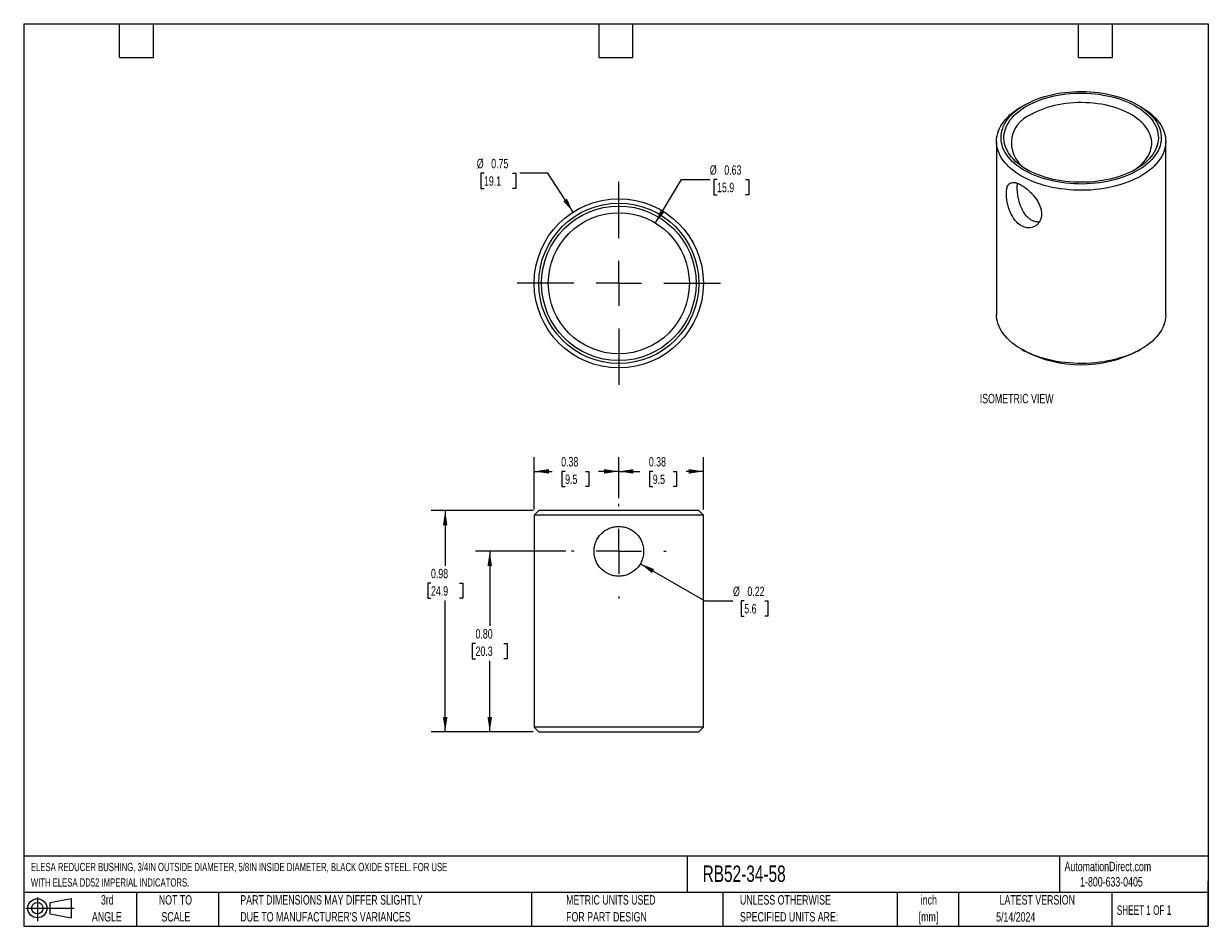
# Model space of a CAD drawing. Header units: inches. Extents: x 0.2 to 10.8, y 0.2 to 8.2.
import ezdxf

# ---------------------------------------------------------------- set-up
doc = ezdxf.new("R2010")
doc.units = ezdxf.units.IN
doc.header["$MEASUREMENT"] = 0
doc.linetypes.add('CENTERX2', pattern=[0.8, 0.5, -0.1, 0.1, -0.1])
doc.layers.add('CENTER', color=40, linetype='CENTERX2')
doc.layers.add('DIMENSIONS', color=140, linetype='Continuous', lineweight=25)
doc.layers.add('TEXT', color=140, linetype='Continuous', lineweight=25)
doc.styles.add('SLDTEXTSTYLE0', font='TXT', dxfattribs={"width": 0.7})
doc.styles.add('SLDTEXTSTYLE1', font='TXT', dxfattribs={"width": 0.65})
doc.dimstyles.new('SLDDIMSTYLE0', dxfattribs={"dimtxt": 0.084961, "dimasz": 0.13, "dimexe": 0, "dimexo": 0.0625, "dimgap": 0.02124, "dimtad": 0, "dimtih": 1, "dimtoh": 1, "dimlfac": 0.5, "dimrnd": 1e-09, "dimdsep": 46, "dimtxsty": 'SLDTEXTSTYLE0', "dimsah": 1, "dimcen": 0, "dimadec": 0, "dimazin": 2, "dimtfac": 1, "dimtofl": 0, "dimtmove": 0, "dimatfit": 3, "dimfxl": 0, "dimfrac": 2, "dimtolj": 1, "dimtzin": 12, "dimarcsym": 0})
doc.dimstyles.new('SLDDIMSTYLE1', dxfattribs={"dimtxt": 0.084961, "dimasz": 0.13, "dimexe": 0, "dimexo": 0.0625, "dimgap": 0.02124, "dimtad": 0, "dimtih": 1, "dimtoh": 1, "dimlfac": 0.5, "dimrnd": 1e-09, "dimdsep": 46, "dimtxsty": 'SLDTEXTSTYLE0', "dimsah": 1, "dimcen": 0.09, "dimadec": 0, "dimazin": 2, "dimtfac": 1, "dimtofl": 0, "dimtmove": 0, "dimatfit": 3, "dimfxl": 0, "dimfrac": 2, "dimtolj": 1, "dimtzin": 12, "dimarcsym": 0})
doc.dimstyles.new('SLDDIMSTYLE2', dxfattribs={"dimtxt": 0.084961, "dimasz": 0.13, "dimexe": 0, "dimexo": 0.0625, "dimgap": 0.02124, "dimtad": 0, "dimtih": 1, "dimtoh": 1, "dimlfac": 0.5, "dimrnd": 1e-09, "dimzin": 0, "dimdsep": 46, "dimtxsty": 'SLDTEXTSTYLE0', "dimsah": 1, "dimcen": 0.09, "dimadec": 0, "dimazin": 0, "dimtfac": 1, "dimtofl": 0, "dimtmove": 0, "dimatfit": 3, "dimfxl": 0, "dimfrac": 2, "dimtolj": 1, "dimtzin": 12, "dimarcsym": 0})

# ---------------------------------------------------------------- blocks, each defined once
blk = doc.blocks.new('Block11')
at = {"color": 7, "linetype": 'Continuous', "lineweight": 18}
for p, q in [((0, 0.113), (0.428, 0.113)), ((0.102, 0.209), (0.102, 0)), ((0.216, 0.164), (0.401, 0.198)), ((0.216, 0.063), (0.216, 0.164)), ((0.401, 0.198), (0.401, 0.029)), ((0.216, 0.063), (0.401, 0.029))]:
    blk.add_line(p, q, dxfattribs=at)
for radius in [0.0846, 0.0506]:
    blk.add_circle((0.102, 0.113), radius, dxfattribs=at)
blk = doc.blocks.new('Block12')
at = {"color": 7, "linetype": 'Continuous'}
blk.add_blockref('Block11', (0, 0), dxfattribs=at)
blk = doc.blocks.new('_D')
at = {"layer": 'DIMENSIONS'}
for p, q in [((5.716, 3.464), (6.287, 3.134)), ((6.287, 3.134), (6.537, 3.134)), ((6.637, 3.134), (6.608, 3.134)), ((6.608, 3.134), (6.608, 2.999)), ((6.818, 3.134), (6.847, 3.134)), ((6.847, 3.134), (6.847, 2.999)), ((6.608, 2.999), (6.637, 2.999)), ((6.847, 2.999), (6.818, 2.999))]:
    blk.add_line(p, q, dxfattribs=at)
blk.add_solid([(5.716, 3.464), (5.818, 3.381), (5.838, 3.416)], dxfattribs=at)
at = {"layer": 'DIMENSIONS', "char_height": 0.0833, "attachment_point": 1, "style": 'SLDTEXTSTYLE0'}
for s, insert in [('%%c', (6.537, 3.26)), ('0.22', (6.665, 3.26)), ('5.6', (6.637, 3.106))]:
    blk.add_mtext(s, dxfattribs=dict(at, insert=insert))
blk = doc.blocks.new('_D_1')
at = {"layer": 'DIMENSIONS'}
for p, q in [((5.525, 4.044), (5.525, 4.407)), ((6.275, 3.944), (6.275, 4.407)), ((5.525, 4.282), (5.711, 4.282)), ((5.826, 4.282), (5.797, 4.282)), ((5.797, 4.282), (5.797, 4.147)), ((6.008, 4.282), (6.036, 4.282)), ((6.036, 4.282), (6.036, 4.147)), ((6.275, 4.282), (6.123, 4.282)), ((5.797, 4.147), (5.826, 4.147)), ((6.036, 4.147), (6.008, 4.147))]:
    blk.add_line(p, q, dxfattribs=at)
for points in [[(5.525, 4.282), (5.655, 4.262), (5.655, 4.302)], [(6.275, 4.282), (6.145, 4.302), (6.145, 4.262)]]:
    blk.add_solid(points, dxfattribs=at)
at = {"layer": 'DIMENSIONS', "char_height": 0.0833, "attachment_point": 1, "style": 'SLDTEXTSTYLE0'}
for s, insert in [('0.38', (5.791, 4.409)), ('9.5', (5.826, 4.254))]:
    blk.add_mtext(s, dxfattribs=dict(at, insert=insert))
blk = doc.blocks.new('_D_2')
at = {"layer": 'DIMENSIONS'}
for p, q in [((4.775, 3.944), (4.775, 4.407)), ((5.525, 4.044), (5.525, 4.407)), ((4.775, 4.282), (4.934, 4.282)), ((5.049, 4.282), (5.021, 4.282)), ((5.021, 4.282), (5.021, 4.147)), ((5.231, 4.282), (5.26, 4.282)), ((5.26, 4.282), (5.26, 4.147)), ((5.525, 4.282), (5.346, 4.282)), ((5.021, 4.147), (5.049, 4.147)), ((5.26, 4.147), (5.231, 4.147))]:
    blk.add_line(p, q, dxfattribs=at)
for points in [[(4.775, 4.282), (4.905, 4.262), (4.905, 4.302)], [(5.525, 4.282), (5.395, 4.302), (5.395, 4.262)]]:
    blk.add_solid(points, dxfattribs=at)
at = {"layer": 'DIMENSIONS', "char_height": 0.0833, "attachment_point": 1, "style": 'SLDTEXTSTYLE0'}
for s, insert in [('0.38', (5.014, 4.409)), ('9.5', (5.049, 4.254))]:
    blk.add_mtext(s, dxfattribs=dict(at, insert=insert))
blk = doc.blocks.new('_D_3')
at = {"layer": 'DIMENSIONS'}
for p, q in [((5.055, 3.574), (4.256, 3.574)), ((4.381, 3.574), (4.381, 2.912)), ((4.255, 2.758), (4.226, 2.758)), ((4.226, 2.758), (4.226, 2.622)), ((4.507, 2.758), (4.536, 2.758)), ((4.536, 2.758), (4.536, 2.622)), ((4.226, 2.622), (4.255, 2.622)), ((4.381, 1.974), (4.381, 2.603)), ((4.536, 2.622), (4.507, 2.622)), ((4.765, 1.974), (4.256, 1.974))]:
    blk.add_line(p, q, dxfattribs=at)
for points in [[(4.381, 3.574), (4.361, 3.444), (4.401, 3.444)], [(4.381, 1.974), (4.401, 2.104), (4.361, 2.104)]]:
    blk.add_solid(points, dxfattribs=at)
at = {"layer": 'DIMENSIONS', "char_height": 0.0833, "attachment_point": 1, "style": 'SLDTEXTSTYLE0'}
for s, insert in [('0.80', (4.255, 2.884)), ('20.3', (4.255, 2.73))]:
    blk.add_mtext(s, dxfattribs=dict(at, insert=insert))
blk = doc.blocks.new('_D_4')
at = {"layer": 'DIMENSIONS'}
for p, q in [((4.765, 3.934), (3.861, 3.934)), ((3.986, 3.934), (3.986, 3.446)), ((3.86, 3.292), (3.831, 3.292)), ((3.831, 3.292), (3.831, 3.157)), ((4.112, 3.292), (4.141, 3.292)), ((4.141, 3.292), (4.141, 3.157)), ((3.831, 3.157), (3.86, 3.157)), ((4.141, 3.157), (4.112, 3.157)), ((3.986, 1.974), (3.986, 3.138)), ((4.765, 1.974), (3.861, 1.974))]:
    blk.add_line(p, q, dxfattribs=at)
for points in [[(3.986, 3.934), (3.966, 3.804), (4.006, 3.804)], [(3.986, 1.974), (4.006, 2.104), (3.966, 2.104)]]:
    blk.add_solid(points, dxfattribs=at)
at = {"layer": 'DIMENSIONS', "char_height": 0.0833, "attachment_point": 1, "style": 'SLDTEXTSTYLE0'}
for s, insert in [('0.98', (3.86, 3.418)), ('24.9', (3.86, 3.264))]:
    blk.add_mtext(s, dxfattribs=dict(at, insert=insert))
blk = doc.blocks.new('SW_CENTERMARKSYMBOL_0')
at = {"layer": 'CENTER', "color": 0}
for p, q in [((0, 0.4), (0, 0.42)), ((0, 0), (0, 0.2)), ((-0.4, 0), (-0.42, 0)), ((0, 0), (-0.2, 0)), ((0, 0), (0, -0.2)), ((0, 0), (0.2, 0)), ((0.4, 0), (0.42, 0)), ((0, -0.4), (0, -0.42))]:
    blk.add_line(p, q, dxfattribs=at)
blk = doc.blocks.new('_D_5')
at = {"layer": 'DIMENSIONS'}
for p, q in [((4.33, 6.925), (4.302, 6.925)), ((4.302, 6.925), (4.302, 6.79)), ((4.583, 6.925), (4.611, 6.925)), ((4.611, 6.925), (4.611, 6.79)), ((4.897, 6.925), (4.647, 6.925)), ((5.119, 6.58), (4.897, 6.925)), ((4.302, 6.79), (4.33, 6.79)), ((4.611, 6.79), (4.583, 6.79))]:
    blk.add_line(p, q, dxfattribs=at)
blk.add_solid([(5.119, 6.58), (5.065, 6.7), (5.032, 6.678)], dxfattribs=at)
at = {"layer": 'DIMENSIONS', "char_height": 0.0833, "attachment_point": 1, "style": 'SLDTEXTSTYLE0'}
for s, insert in [('%%c', (4.266, 7.052)), ('0.75', (4.394, 7.052)), ('19.1', (4.33, 6.897))]:
    blk.add_mtext(s, dxfattribs=dict(at, insert=insert))
blk = doc.blocks.new('_D_6')
at = {"layer": 'DIMENSIONS'}
for p, q in [((5.849, 6.484), (6.082, 6.868)), ((6.082, 6.868), (6.332, 6.868)), ((6.396, 6.868), (6.368, 6.868)), ((6.368, 6.868), (6.368, 6.733)), ((6.649, 6.868), (6.677, 6.868)), ((6.677, 6.868), (6.677, 6.733)), ((6.368, 6.733), (6.396, 6.733)), ((6.677, 6.733), (6.649, 6.733))]:
    blk.add_line(p, q, dxfattribs=at)
blk.add_solid([(5.849, 6.484), (5.933, 6.584), (5.899, 6.605)], dxfattribs=at)
at = {"layer": 'DIMENSIONS', "char_height": 0.0833, "attachment_point": 1, "style": 'SLDTEXTSTYLE0'}
for s, insert in [('%%c', (6.332, 6.995)), ('0.63', (6.46, 6.995)), ('15.9', (6.396, 6.84))]:
    blk.add_mtext(s, dxfattribs=dict(at, insert=insert))
blk = doc.blocks.new('SW_CENTERMARKSYMBOL_1')
at = {"layer": 'CENTER', "color": 0}
for p, q in [((0, 0.4), (0, 0.95)), ((0, 0), (0, 0.2)), ((-0.4, 0), (-0.95, 0)), ((0, 0), (-0.2, 0)), ((0, 0), (0, -0.2)), ((0, 0), (0.2, 0)), ((0.4, 0), (0.95, 0)), ((0, -0.4), (0, -0.95))]:
    blk.add_line(p, q, dxfattribs=at)

msp = doc.modelspace()

# ---------------------------------------------------------------- linework, layer by layer
for p, q in [((9.121, 7.529), (9.093, 7.513)), ((10.153, 7.513), (10.125, 7.529)), ((8.873, 7.207), (8.873, 5.671)), ((10.373, 5.671), (10.373, 7.207)), ((9.093, 5.365), (9.121, 5.349)), ((10.125, 5.349), (10.153, 5.365)), ((4.815, 3.934), (4.775, 3.894)), ((4.775, 3.894), (4.775, 2.014)), ((6.275, 3.894), (4.775, 3.894)), ((6.235, 3.934), (4.815, 3.934)), ((6.275, 3.894), (6.235, 3.934)), ((6.275, 2.014), (6.275, 3.894)), ((4.775, 2.014), (4.815, 1.974)), ((6.275, 2.014), (4.775, 2.014)), ((6.235, 1.974), (6.275, 2.014)), ((4.815, 1.974), (6.235, 1.974))]:
    msp.add_line(p, q)
at = {"flags": 128}
for points in [[(9.121, 7.529), (9.148, 7.544), (9.177, 7.558), (9.206, 7.571), (9.237, 7.583), (9.269, 7.595), (9.302, 7.605), (9.336, 7.614), (9.371, 7.622), (9.406, 7.63), (9.442, 7.636), (9.479, 7.641), (9.516, 7.644), (9.553, 7.647), (9.59, 7.649), (9.628, 7.649), (9.665, 7.648), (9.702, 7.647), (9.74, 7.644), (9.776, 7.639), (9.813, 7.634), (9.849, 7.628), (9.884, 7.62), (9.918, 7.612), (9.952, 7.602), (9.985, 7.592), (10.016, 7.58), (10.047, 7.568), (10.077, 7.555), (10.105, 7.54), (10.132, 7.525), (10.157, 7.509), (10.181, 7.493), (10.203, 7.475), (10.224, 7.457), (10.243, 7.439), (10.261, 7.419), (10.276, 7.4), (10.29, 7.38), (10.302, 7.359), (10.312, 7.338), (10.32, 7.317), (10.326, 7.296), (10.33, 7.274), (10.333, 7.253), (10.333, 7.231), (10.331, 7.209), (10.327, 7.188), (10.322, 7.167), (10.314, 7.145), (10.305, 7.124), (10.293, 7.104), (10.28, 7.084), (10.265, 7.064), (10.248, 7.045), (10.229, 7.026), (10.209, 7.008), (10.187, 6.99), (10.163, 6.973), (10.138, 6.957), (10.112, 6.942), (10.084, 6.927), (10.055, 6.914), (10.024, 6.901), (9.993, 6.889), (9.96, 6.879), (9.927, 6.869), (9.892, 6.86), (9.857, 6.852), (9.822, 6.846), (9.785, 6.84), (9.749, 6.836), (9.712, 6.833), (9.674, 6.83), (9.637, 6.829), (9.599, 6.83), (9.562, 6.831), (9.525, 6.833), (9.488, 6.837), (9.451, 6.842), (9.415, 6.847), (9.38, 6.854), (9.345, 6.862), (9.311, 6.871), (9.277, 6.881), (9.245, 6.892), (9.214, 6.904), (9.184, 6.917), (9.155, 6.931), (9.128, 6.946), (9.101, 6.961), (9.077, 6.977), (9.054, 6.994), (9.032, 7.012), (9.012, 7.03), (8.994, 7.049), (8.977, 7.069), (8.963, 7.089), (8.95, 7.109), (8.939, 7.13), (8.93, 7.151), (8.923, 7.172), (8.917, 7.193), (8.914, 7.215), (8.913, 7.237), (8.914, 7.258), (8.916, 7.28), (8.921, 7.301), (8.928, 7.322), (8.936, 7.344), (8.947, 7.364), (8.959, 7.385), (8.973, 7.405), (8.989, 7.424), (9.007, 7.443), (9.027, 7.462), (9.048, 7.48), (9.071, 7.497), (9.095, 7.513), (9.121, 7.529)], [(9.139, 7.519), (9.165, 7.533), (9.193, 7.547), (9.223, 7.56), (9.253, 7.572), (9.284, 7.583), (9.317, 7.593), (9.35, 7.602), (9.384, 7.61), (9.419, 7.617), (9.455, 7.623), (9.49, 7.627), (9.527, 7.631), (9.563, 7.633), (9.6, 7.634), (9.637, 7.635), (9.673, 7.634), (9.71, 7.631), (9.746, 7.628), (9.782, 7.624), (9.818, 7.618), (9.853, 7.612), (9.887, 7.604), (9.921, 7.595), (9.953, 7.586), (9.985, 7.575), (10.016, 7.563), (10.045, 7.551), (10.074, 7.537), (10.101, 7.523), (10.126, 7.507), (10.151, 7.491), (10.173, 7.475), (10.194, 7.457), (10.214, 7.439), (10.232, 7.421), (10.248, 7.402), (10.262, 7.382), (10.274, 7.362), (10.285, 7.342), (10.293, 7.321), (10.3, 7.3), (10.304, 7.279), (10.307, 7.258), (10.308, 7.237), (10.307, 7.215), (10.303, 7.194), (10.298, 7.173), (10.291, 7.152), (10.282, 7.132), (10.271, 7.111), (10.258, 7.092), (10.244, 7.072), (10.227, 7.053), (10.209, 7.035), (10.189, 7.017), (10.168, 7), (10.145, 6.983), (10.12, 6.967), (10.094, 6.952), (10.067, 6.938), (10.038, 6.925), (10.008, 6.912), (9.977, 6.901), (9.945, 6.89), (9.912, 6.881), (9.879, 6.872), (9.844, 6.865), (9.809, 6.859), (9.773, 6.853), (9.737, 6.849), (9.701, 6.846), (9.664, 6.844), (9.628, 6.844), (9.591, 6.844), (9.554, 6.846), (9.518, 6.848), (9.481, 6.852), (9.446, 6.857), (9.41, 6.863), (9.376, 6.87), (9.342, 6.879), (9.309, 6.888), (9.276, 6.898), (9.245, 6.909), (9.215, 6.921), (9.186, 6.935), (9.158, 6.949), (9.132, 6.963), (9.107, 6.979), (9.084, 6.995), (9.062, 7.012), (9.042, 7.03), (9.023, 7.048), (9.006, 7.067), (8.991, 7.087), (8.978, 7.106), (8.966, 7.127), (8.957, 7.147), (8.949, 7.168), (8.943, 7.189), (8.94, 7.21), (8.938, 7.231), (8.938, 7.252), (8.941, 7.274), (8.945, 7.295), (8.951, 7.316), (8.959, 7.336), (8.969, 7.357), (8.981, 7.377), (8.995, 7.397), (9.01, 7.416), (9.027, 7.435), (9.046, 7.453), (9.067, 7.47), (9.089, 7.487), (9.113, 7.503), (9.139, 7.519)], [(10.153, 7.513), (10.167, 7.505), (10.193, 7.488), (10.217, 7.471), (10.24, 7.453), (10.261, 7.434), (10.28, 7.415), (10.298, 7.395), (10.314, 7.375), (10.328, 7.354), (10.34, 7.333), (10.351, 7.311), (10.359, 7.29), (10.365, 7.268), (10.37, 7.246), (10.372, 7.223), (10.373, 7.201), (10.371, 7.179), (10.368, 7.156), (10.362, 7.134), (10.355, 7.113), (10.346, 7.091), (10.334, 7.07), (10.321, 7.049), (10.306, 7.028), (10.289, 7.008), (10.271, 6.988), (10.251, 6.97), (10.229, 6.951), (10.205, 6.934), (10.18, 6.917), (10.153, 6.9), (10.125, 6.885), (10.096, 6.871), (10.065, 6.857), (10.034, 6.844), (10.001, 6.833), (9.967, 6.822), (9.932, 6.812), (9.897, 6.803), (9.86, 6.796), (9.823, 6.789), (9.786, 6.784), (9.748, 6.78), (9.71, 6.776), (9.671, 6.774), (9.633, 6.774), (9.594, 6.774), (9.555, 6.775), (9.517, 6.778), (9.479, 6.782), (9.441, 6.786), (9.404, 6.792), (9.367, 6.799), (9.331, 6.808), (9.296, 6.817), (9.262, 6.827), (9.229, 6.838), (9.196, 6.85), (9.165, 6.864), (9.135, 6.878), (9.106, 6.893), (9.079, 6.908), (9.053, 6.925), (9.029, 6.942), (9.006, 6.96), (8.985, 6.979), (8.966, 6.998), (8.948, 7.018), (8.932, 7.038), (8.918, 7.059), (8.906, 7.08), (8.895, 7.102), (8.887, 7.123), (8.88, 7.145), (8.876, 7.168), (8.873, 7.19), (8.873, 7.212), (8.874, 7.234), (8.878, 7.257), (8.883, 7.279), (8.891, 7.301), (8.9, 7.322), (8.911, 7.344), (8.925, 7.364), (8.94, 7.385), (8.956, 7.405), (8.975, 7.425), (8.995, 7.444), (9.017, 7.462), (9.041, 7.48), (9.066, 7.497), (9.093, 7.513), (9.093, 7.513)], [(10.085, 6.947), (10.101, 6.958), (10.123, 6.974), (10.143, 6.99), (10.162, 7.008), (10.179, 7.026), (10.194, 7.044), (10.208, 7.063), (10.219, 7.082), (10.229, 7.102), (10.237, 7.122), (10.242, 7.142), (10.246, 7.162), (10.248, 7.183), (10.248, 7.203), (10.245, 7.223), (10.241, 7.244), (10.235, 7.264), (10.227, 7.284), (10.217, 7.303), (10.204, 7.322), (10.191, 7.341), (10.175, 7.359), (10.157, 7.377), (10.138, 7.394), (10.117, 7.411), (10.095, 7.427), (10.071, 7.442), (10.046, 7.456), (10.019, 7.469), (9.991, 7.482), (9.962, 7.493), (9.932, 7.504), (9.9, 7.514), (9.868, 7.522), (9.835, 7.53), (9.802, 7.536), (9.768, 7.541), (9.733, 7.545), (9.698, 7.548), (9.663, 7.55), (9.627, 7.551), (9.592, 7.551), (9.557, 7.549), (9.522, 7.546), (9.487, 7.542), (9.453, 7.537), (9.419, 7.531), (9.386, 7.524), (9.353, 7.516), (9.322, 7.506), (9.291, 7.496), (9.262, 7.485), (9.234, 7.473), (9.207, 7.459), (9.181, 7.445)], [(10.373, 5.671), (10.373, 5.666), (10.371, 5.644), (10.368, 5.621), (10.362, 5.599), (10.355, 5.577), (10.346, 5.556), (10.334, 5.534), (10.321, 5.514), (10.306, 5.493), (10.289, 5.473), (10.271, 5.453), (10.251, 5.434), (10.229, 5.416), (10.205, 5.398), (10.18, 5.381), (10.153, 5.365), (10.125, 5.35), (10.096, 5.335), (10.065, 5.322), (10.034, 5.309), (10.001, 5.297), (9.967, 5.287), (9.932, 5.277), (9.897, 5.268), (9.86, 5.261), (9.823, 5.254), (9.786, 5.249), (9.748, 5.245), (9.71, 5.241), (9.671, 5.239), (9.633, 5.239), (9.594, 5.239), (9.555, 5.24), (9.517, 5.243), (9.479, 5.247), (9.441, 5.251), (9.404, 5.257), (9.367, 5.264), (9.331, 5.273), (9.296, 5.282), (9.262, 5.292), (9.229, 5.303), (9.196, 5.315), (9.165, 5.329), (9.135, 5.343), (9.106, 5.358), (9.079, 5.373), (9.053, 5.39), (9.029, 5.407), (9.006, 5.425), (8.985, 5.444), (8.966, 5.463), (8.948, 5.483), (8.932, 5.503), (8.918, 5.524), (8.906, 5.545), (8.895, 5.567), (8.887, 5.588), (8.88, 5.61), (8.876, 5.632), (8.873, 5.655), (8.873, 5.671)]]:
    msp.add_lwpolyline(points, dxfattribs=at)
for radius in [0.75, 0.71, 0.685, 0.625]:
    msp.add_circle((5.525, 5.949), radius)
for centre, radius, start, end in [((9.275, 7.192), 0.27, 110.309, 245.0186), ((9.623, 6.315), 1.088, 242.5238, 297.4762)]:
    msp.add_arc(centre, radius, start, end)
for points, knots in [([(8.96, 6.743), (8.96, 6.731), (8.961, 6.718), (8.964, 6.692), (8.966, 6.678), (8.971, 6.651), (8.975, 6.637), (8.983, 6.609), (8.988, 6.595), (9.005, 6.556), (9.02, 6.531), (9.044, 6.499), (9.053, 6.489), (9.072, 6.472), (9.082, 6.465), (9.103, 6.453), (9.113, 6.449), (9.135, 6.442), (9.145, 6.441), (9.177, 6.44), (9.197, 6.445), (9.223, 6.46), (9.231, 6.466), (9.245, 6.481), (9.251, 6.489), (9.261, 6.508), (9.265, 6.518), (9.27, 6.539), (9.272, 6.551), (9.272, 6.574), (9.27, 6.587), (9.265, 6.612), (9.261, 6.624), (9.251, 6.649), (9.245, 6.662), (9.231, 6.686), (9.223, 6.698), (9.206, 6.721), (9.196, 6.732), (9.177, 6.753), (9.166, 6.763), (9.145, 6.782), (9.135, 6.791), (9.114, 6.806), (9.103, 6.813), (9.082, 6.825), (9.073, 6.83), (9.054, 6.837), (9.045, 6.84), (9.02, 6.845), (9.005, 6.843), (8.988, 6.833), (8.983, 6.829), (8.975, 6.818), (8.971, 6.811), (8.966, 6.795), (8.964, 6.786), (8.961, 6.765), (8.96, 6.754), (8.96, 6.743)], [0, 0, 0, 0, 0.03125, 0.03125, 0.0625, 0.0625, 0.09375, 0.09375, 0.125, 0.125, 0.1875, 0.1875, 0.21875, 0.21875, 0.25, 0.25, 0.28125, 0.28125, 0.3125, 0.3125, 0.375, 0.375, 0.40625, 0.40625, 0.4375, 0.4375, 0.46875, 0.46875, 0.5, 0.5, 0.53125, 0.53125, 0.5625, 0.5625, 0.59375, 0.59375, 0.625, 0.625, 0.65625, 0.65625, 0.6875, 0.6875, 0.71875, 0.71875, 0.75, 0.75, 0.78125, 0.78125, 0.8125, 0.8125, 0.875, 0.875, 0.90625, 0.90625, 0.9375, 0.9375, 0.96875, 0.96875, 1, 1, 1, 1]), ([(9.056, 6.836), (9.056, 6.836), (9.055, 6.83), (9.054, 6.817), (9.053, 6.797), (9.054, 6.775), (9.056, 6.752), (9.059, 6.727), (9.064, 6.702), (9.071, 6.676), (9.078, 6.651), (9.088, 6.627), (9.095, 6.611), (9.099, 6.603)], [0, 0, 0, 0, 0.001975, 0.100774, 0.200496, 0.300297, 0.39916, 0.498667, 0.600371, 0.700331, 0.799364, 0.898812, 1, 1, 1, 1]), ([(9.181, 6.51), (9.179, 6.512), (9.173, 6.515), (9.166, 6.52), (9.158, 6.526), (9.15, 6.533), (9.143, 6.541), (9.133, 6.55), (9.123, 6.564), (9.11, 6.582), (9.103, 6.596), (9.099, 6.603)], [0, 0, 0, 0, 0.080758, 0.1625054, 0.2452692, 0.3290756, 0.4139499, 0.4999165, 0.6507331, 0.8174041, 1, 1, 1, 1]), ([(9.252, 6.492), (9.249, 6.492), (9.243, 6.492), (9.228, 6.493), (9.207, 6.497), (9.19, 6.506), (9.181, 6.51)], [0, 0, 0, 0, 0.103114, 0.266436, 0.64037, 1, 1, 1, 1]), ([(5.305, 3.574), (5.305, 3.559), (5.306, 3.545), (5.312, 3.516), (5.316, 3.502), (5.327, 3.476), (5.334, 3.463), (5.35, 3.439), (5.359, 3.428), (5.389, 3.398), (5.414, 3.381), (5.454, 3.365), (5.468, 3.36), (5.496, 3.355), (5.51, 3.353), (5.539, 3.353), (5.554, 3.355), (5.582, 3.36), (5.596, 3.365), (5.636, 3.381), (5.66, 3.398), (5.691, 3.428), (5.7, 3.439), (5.716, 3.463), (5.723, 3.476), (5.734, 3.502), (5.738, 3.516), (5.744, 3.545), (5.745, 3.559), (5.745, 3.588), (5.744, 3.602), (5.738, 3.631), (5.734, 3.645), (5.723, 3.671), (5.716, 3.684), (5.7, 3.708), (5.691, 3.719), (5.671, 3.74), (5.659, 3.749), (5.636, 3.765), (5.623, 3.771), (5.596, 3.783), (5.582, 3.787), (5.554, 3.793), (5.54, 3.794), (5.51, 3.794), (5.496, 3.793), (5.468, 3.787), (5.454, 3.783), (5.414, 3.766), (5.389, 3.75), (5.359, 3.719), (5.35, 3.708), (5.334, 3.684), (5.327, 3.672), (5.316, 3.645), (5.312, 3.631), (5.306, 3.603), (5.305, 3.588), (5.305, 3.574)], [0, 0, 0, 0, 0.03125, 0.03125, 0.0625, 0.0625, 0.09375, 0.09375, 0.125, 0.125, 0.1875, 0.1875, 0.21875, 0.21875, 0.25, 0.25, 0.28125, 0.28125, 0.3125, 0.3125, 0.375, 0.375, 0.40625, 0.40625, 0.4375, 0.4375, 0.46875, 0.46875, 0.5, 0.5, 0.53125, 0.53125, 0.5625, 0.5625, 0.59375, 0.59375, 0.625, 0.625, 0.65625, 0.65625, 0.6875, 0.6875, 0.71875, 0.71875, 0.75, 0.75, 0.78125, 0.78125, 0.8125, 0.8125, 0.875, 0.875, 0.90625, 0.90625, 0.9375, 0.9375, 0.96875, 0.96875, 1, 1, 1, 1])]:
    msp.add_open_spline(points, degree=3, knots=knots)
at = {"layer": 'TEXT'}
for p, q in [((0.25, 8.25), (10.75, 8.25)), ((0.25, 8.25), (0.25, 0.25)), ((1.1, 7.95), (1.1, 8.25)), ((1.4, 7.95), (1.4, 8.25)), ((5.35, 7.95), (5.35, 8.25)), ((5.65, 7.95), (5.65, 8.25)), ((9.6, 7.95), (9.6, 8.25)), ((9.9, 7.95), (9.9, 8.25)), ((10.75, 8.25), (10.75, 0.25)), ((1.1, 7.95), (1.4, 7.95)), ((5.35, 7.95), (5.65, 7.95)), ((9.6, 7.95), (9.9, 7.95)), ((10.75, 0.871), (0.25, 0.871)), ((6.132, 0.871), (6.132, 0.55)), ((9.432, 0.871), (9.432, 0.55)), ((10.75, 0.25), (10.75, 0.65)), ((10.75, 0.55), (0.25, 0.55)), ((1.25, 0.55), (1.25, 0.25)), ((1.977, 0.55), (1.977, 0.25)), ((4.75, 0.55), (4.75, 0.25)), ((6.448, 0.55), (6.448, 0.25)), ((7.993, 0.55), (7.993, 0.25)), ((8.536, 0.55), (8.536, 0.25)), ((9.896, 0.55), (9.896, 0.25)), ((0.25, 0.25), (10.75, 0.25))]:
    msp.add_line(p, q, dxfattribs=at)

# ---------------------------------------------------------------- block references
at = {"layer": 'CENTER'}
for name, p in [('SW_CENTERMARKSYMBOL_1', (5.525, 5.949)), ('SW_CENTERMARKSYMBOL_0', (5.525, 3.574))]:
    msp.add_blockref(name, p, dxfattribs=at)
at = {"layer": 'TEXT'}
msp.add_blockref('Block12', (0.269, 0.297), dxfattribs=at)

# ---------------------------------------------------------------- texts
at = {"color": 179, "linetype": 'Continuous', "lineweight": 18, "char_height": 0.08333, "attachment_point": 1, "style": 'SLDTEXTSTYLE0'}
for s, insert in [('AutomationDirect.com', (9.476, 0.822)), ('1-800-633-0405', (9.614, 0.686))]:
    msp.add_mtext(s, dxfattribs=dict(at, insert=insert))
at = {"layer": 'DIMENSIONS', "insert": (8.724, 4.969), "char_height": 0.08333, "attachment_point": 1, "style": 'SLDTEXTSTYLE0'}
msp.add_mtext('ISOMETRIC VIEW', dxfattribs=at)
at = {"layer": 'TEXT'}
for s, insert, char_height, attachment_point, style in [('ELESA REDUCER BUSHING, 3/4IN OUTSIDE DIAMETER, 5/8IN INSIDE DIAMETER, BLACK OXIDE STEEL. FOR USE', (0.314, 0.812), 0.07292, 1, 'SLDTEXTSTYLE0'), ('RB52-34-58', (6.268, 0.789), 0.1458, 1, 'SLDTEXTSTYLE0'), ('WITH ELESA DD52 IMPERIAL INDICATORS.', (0.314, 0.675), 0.07292, 1, 'SLDTEXTSTYLE0'), ('3rd', (0.991, 0.526), 0.0833, 2, 'SLDTEXTSTYLE0'), ('NOT TO', (1.595, 0.526), 0.0833, 2, 'SLDTEXTSTYLE0'), ('PART DIMENSIONS MAY DIFFER SLIGHTLY', (2.17, 0.526), 0.08333, 1, 'SLDTEXTSTYLE0'), ('METRIC UNITS USED', (5.058, 0.526), 0.08333, 1, 'SLDTEXTSTYLE0'), ('UNLESS OTHERWISE', (6.599, 0.526), 0.08333, 1, 'SLDTEXTSTYLE0'), ('inch', (8.273, 0.526), 0.0833, 2, 'SLDTEXTSTYLE0'), ('LATEST VERSION', (9.234, 0.526), 0.08333, 2, 'SLDTEXTSTYLE0'), ('SHEET 1 OF 1', (9.939, 0.435), 0.08333, 1, 'SLDTEXTSTYLE1'), ('ANGLE', (0.987, 0.376), 0.0833, 2, 'SLDTEXTSTYLE0'), ('SCALE', (1.599, 0.376), 0.0833, 2, 'SLDTEXTSTYLE0'), ("DUE TO MANUFACTURER'S VARIANCES", (2.17, 0.376), 0.08333, 1, 'SLDTEXTSTYLE0'), ('FOR PART DESIGN', (5.058, 0.376), 0.08333, 1, 'SLDTEXTSTYLE0'), ('SPECIFIED UNITS ARE:', (6.599, 0.376), 0.08333, 1, 'SLDTEXTSTYLE0'), ('[mm]', (8.27, 0.376), 0.0833, 2, 'SLDTEXTSTYLE0'), ('5/14/2024', (9.043, 0.375), 0.0833, 2, 'SLDTEXTSTYLE0')]:
    msp.add_mtext(s, dxfattribs=dict(at, insert=insert, char_height=char_height, attachment_point=attachment_point, style=style))

# ---------------------------------------------------------------- dimensions: what is measured, and where the dimension line sits
at = {"layer": 'DIMENSIONS'}
for p1, p2, picture, middle in [((5.931, 5.318), (5.119, 6.58), '_D_5', (4.456, 6.925)), ((5.201, 5.415), (5.849, 6.484), '_D_6', (6.522, 6.868)), ((5.334, 3.684), (5.716, 3.464), '_D', (6.728, 3.134))]:
    dim = msp.add_diameter_dim_2p(p1=p1, p2=p2, dimstyle='SLDDIMSTYLE0', dxfattribs=at)
    dim.commit()
    dim.dimension.update_dxf_attribs({"geometry": picture, "text_midpoint": middle, "dimtype": 163})
for base, p2, picture, middle in [((4.774934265, 4.28205834), (4.774934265, 3.893688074), '_D_2', (5.140234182, 4.28205834)), ((6.274934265, 4.28205834), (6.274934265, 3.893688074), '_D_1', (5.916758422, 4.28205834))]:
    dim = msp.add_linear_dim(base=base, p1=(5.524934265, 3.993990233), p2=p2, dimstyle='SLDDIMSTYLE1', dxfattribs=at)
    dim.commit()
    dim.dimension.update_dxf_attribs({"geometry": picture, "text_midpoint": middle, "dimtype": 160})
for base, p1, p2, dimstyle, picture, middle in [((3.986, 3.934), (4.815, 1.974), (4.815, 3.934), 'SLDDIMSTYLE1', '_D_4', (3.986, 3.292)), ((4.381, 1.974), (5.105, 3.574), (4.815, 1.974), 'SLDDIMSTYLE2', '_D_3', (4.381, 2.758))]:
    dim = msp.add_linear_dim(base=base, p1=p1, p2=p2, angle=90, dimstyle=dimstyle, dxfattribs=at)
    dim.commit()
    dim.dimension.update_dxf_attribs({"geometry": picture, "text_midpoint": middle, "dimtype": 160})

doc.saveas('drawing.dxf')
